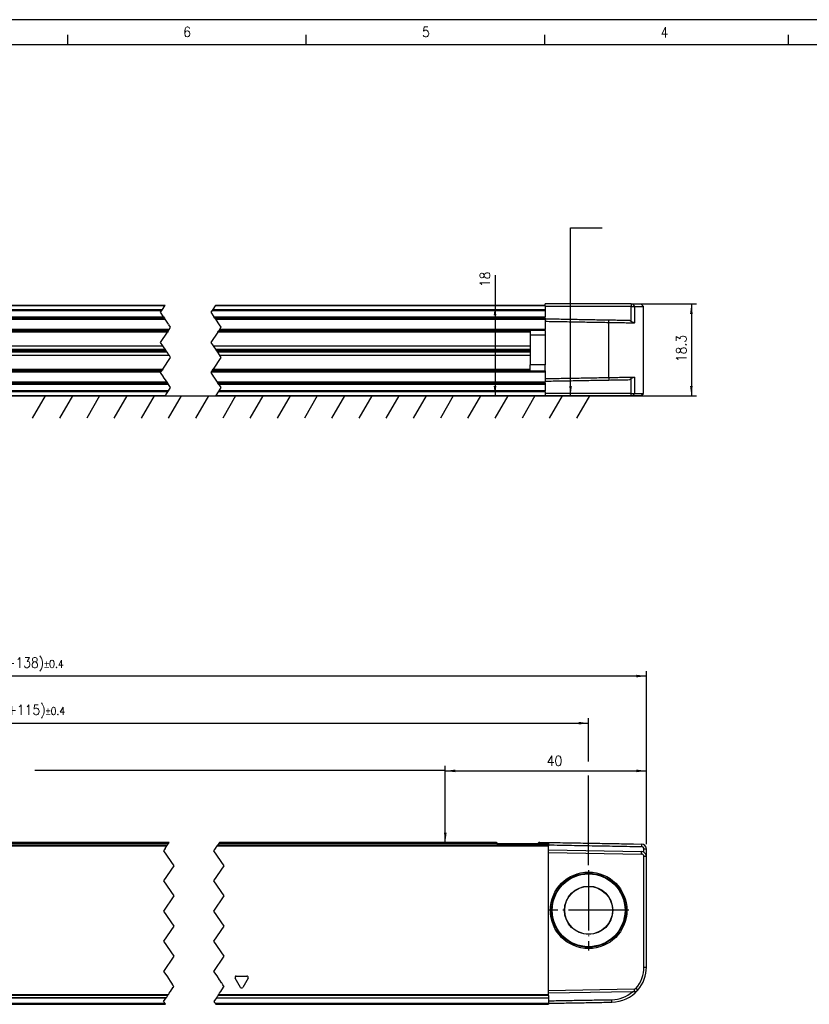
# Model space of a CAD drawing. Header units: millimetres. Extents: x -500 to 996, y -644 to 328.
# Tile 16 of 22: x -206 to -49, y 132 to 328. Entities that reach past the tile are written whole.
import ezdxf

# ---------------------------------------------------------------- set-up
doc = ezdxf.new("R2010")
doc.units = ezdxf.units.MM
doc.linetypes.add('DOT_CENTER', pattern=[14, 12, -1, 0, -1])
doc.layers.add('1', color=7, linetype='Continuous')
doc.styles.add('CONVERTER_11', font='txt.shx', dxfattribs={"width": 0.9})
doc.dimstyles.new('ME10_DIM_13', dxfattribs={"dimtxt": 2, "dimasz": 2, "dimexe": 1, "dimexo": 1, "dimgap": 1, "dimtad": 1, "dimdsep": 46, "dimtxsty": 'CONVERTER_11', "dimsah": 1, "dimcen": 0.09, "dimclrd": 2, "dimclre": 2, "dimclrt": 2, "dimadec": 0, "dimazin": 0, "dimtfac": 1, "dimtdec": 4, "dimtix": 1, "dimtmove": 0, "dimatfit": 3, "dimfxl": 1, "dimtolj": 1, "dimtzin": 0, "dimarcsym": 0})
doc.dimstyles.new('ME10_DIM_19', dxfattribs={"dimtxt": 2, "dimasz": 2, "dimexe": 1, "dimexo": 1, "dimgap": 1, "dimtad": 1, "dimdsep": 46, "dimtxsty": 'CONVERTER_11', "dimsah": 1, "dimcen": 0.09, "dimclrd": 2, "dimclre": 2, "dimclrt": 2, "dimadec": 0, "dimazin": 0, "dimtol": 1, "dimtp": 0.4, "dimtm": 0.4, "dimtfac": 0.75, "dimtdec": 1, "dimtix": 1, "dimtmove": 0, "dimatfit": 3, "dimfxl": 1, "dimtolj": 1, "dimtzin": 0, "dimarcsym": 0})
doc.dimstyles.new('ME10_DIM_20', dxfattribs={"dimtxt": 2, "dimasz": 2, "dimexe": 1, "dimexo": 1, "dimgap": 1, "dimtad": 1, "dimdsep": 46, "dimtxsty": 'CONVERTER_11', "dimsah": 1, "dimcen": 0.09, "dimclrd": 2, "dimclre": 2, "dimclrt": 2, "dimadec": 0, "dimazin": 0, "dimtol": 1, "dimtp": 0.4, "dimtm": 0.4, "dimtfac": 0.75, "dimtdec": 1, "dimtix": 1, "dimtmove": 0, "dimatfit": 3, "dimfxl": 1, "dimtolj": 1, "dimtzin": 0, "dimarcsym": 0})
doc.dimstyles.new('ME10_DIM_35', dxfattribs={"dimtxt": 2, "dimasz": 2, "dimexe": 1, "dimexo": 1, "dimgap": 1, "dimtad": 1, "dimdsep": 46, "dimtxsty": 'CONVERTER_11', "dimsah": 1, "dimcen": 0.09, "dimclrd": 2, "dimclre": 2, "dimclrt": 2, "dimadec": 0, "dimazin": 0, "dimtfac": 1, "dimtdec": 4, "dimtix": 1, "dimtmove": 0, "dimatfit": 3, "dimfxl": 1, "dimtolj": 1, "dimtzin": 0, "dimarcsym": 0})
doc.dimstyles.new('ME10_DIM_36', dxfattribs={"dimtxt": 2, "dimasz": 2, "dimexe": 1, "dimexo": 1, "dimgap": 1, "dimtad": 1, "dimdsep": 46, "dimtxsty": 'CONVERTER_11', "dimsah": 1, "dimcen": 0.09, "dimclrd": 2, "dimclre": 2, "dimclrt": 2, "dimadec": 0, "dimazin": 0, "dimtfac": 1, "dimtdec": 4, "dimtix": 1, "dimtmove": 0, "dimatfit": 3, "dimfxl": 1, "dimtolj": 1, "dimtzin": 0, "dimarcsym": 0})
doc.dimstyles.get("Standard").update_dxf_attribs({"dimtxt": 0.18, "dimasz": 0.18, "dimexe": 0.18, "dimexo": 0.0625, "dimgap": 0.09, "dimtad": 0, "dimtih": 1, "dimtoh": 1, "dimdec": 4, "dimzin": 0, "dimdsep": 46, "dimtxsty": 'Standard', "dimcen": 0.09, "dimadec": 0, "dimazin": 0, "dimtfac": 1, "dimtdec": 4, "dimtofl": 0, "dimtmove": 0, "dimatfit": 3, "dimfxl": 1, "dimtolj": 1, "dimtzin": 0, "dimarcsym": 0})

# ---------------------------------------------------------------- blocks, each defined once
blk = doc.blocks.new('REGLA_S_CM-1240__29', base_point=(-329, 131.95))
at = {"color": 3, "linetype": 'Continuous'}
for p, q in [((-309.5, 163.46), (-176.48, 163.46)), ((-176.15, 163.95), (-299.33, 163.95)), ((-166.48, 163.46), (-100.62, 163.46)), ((-110.78, 163.95), (-166.15, 163.95)), ((-109.72, 163.66), (-109.72, 163.95)), ((-103.72, 163.66), (-103.72, 163.95)), ((-102.65, 163.95), (-100.62, 163.95)), ((-82.1, 163.83), (-82.1, 163.33)), ((-81.12, 162.83), (-81.62, 162.83)), ((-82.11, 161.83), (-82.1, 162.33)), ((-81.12, 161.33), (-81.62, 161.33)), ((-81.62, 139.37), (-81.12, 139.37)), ((-161.83, 135.32), (-162.9, 137.17)), ((-162.68, 137.55), (-160.55, 137.55)), ((-160.33, 137.17), (-161.4, 135.32)), ((-176.21, 133.85), (-309.5, 133.85)), ((-176.33, 133.68), (-309.5, 133.68)), ((-176.62, 133.25), (-309.5, 133.25)), ((-166.61, 133.26), (-100.62, 133.26)), ((-100.62, 133.68), (-166.33, 133.68)), ((-100.62, 133.85), (-166.22, 133.85)), ((-83.57, 134.95), (-83.56, 134.45)), ((-82.82, 134.79), (-83.2, 135.12)), ((-309.5, 132.15), (-176.88, 132.15)), ((-166.88, 132.15), (-100.62, 132.15)), ((-87.99, 132.37), (-88, 132.87))]:
    blk.add_line(p, q, dxfattribs=at)
at = {"color": 2, "linetype": 'Continuous'}
for p, q in [((-299.33, 163.66), (-176.35, 163.66)), ((-176.96, 162.74), (-177.12, 162.5)), ((-176.95, 162.75), (-176.96, 162.74)), ((-176.83, 162.94), (-176.95, 162.75)), ((-176.83, 162.94), (-176.48, 163.46)), ((-176.48, 163.46), (-176.35, 163.64)), ((-176.35, 163.66), (-176.15, 163.95)), ((-176.35, 163.64), (-176.35, 163.66)), ((-176.15, 163.95), (-176.02, 164.15)), ((-167.12, 162.5), (-166.96, 162.74)), ((-166.96, 162.74), (-166.95, 162.75)), ((-166.95, 162.75), (-166.83, 162.94)), ((-166.83, 162.94), (-166.48, 163.46)), ((-166.35, 163.64), (-166.48, 163.46)), ((-166.15, 163.95), (-166.35, 163.66)), ((-166.35, 163.66), (-100.62, 163.66)), ((-166.35, 163.66), (-166.35, 163.64)), ((-166.02, 164.15), (-166.15, 163.95)), ((-177.12, 162.5), (-175.12, 159.5)), ((-165.12, 159.5), (-167.12, 162.5)), ((-175.12, 159.5), (-177.12, 156.5)), ((-167.12, 156.5), (-165.12, 159.5)), ((-177.12, 156.5), (-175.12, 153.5)), ((-165.12, 153.5), (-167.12, 156.5)), ((-175.12, 153.5), (-177.12, 150.5)), ((-167.12, 150.5), (-165.12, 153.5)), ((-177.12, 150.5), (-175.12, 147.5)), ((-165.12, 147.5), (-167.12, 150.5)), ((-175.12, 147.5), (-177.12, 144.5)), ((-167.12, 144.5), (-165.12, 147.5)), ((-177.12, 144.5), (-175.12, 141.5)), ((-165.12, 141.5), (-167.12, 144.5)), ((-175.12, 141.5), (-177.12, 138.5)), ((-167.12, 138.5), (-165.12, 141.5)), ((-177.12, 138.5), (-176.51, 137.59)), ((-176.51, 137.59), (-176.04, 136.88)), ((-166.51, 137.59), (-167.12, 138.5)), ((-166, 136.82), (-166.51, 137.59)), ((-176.04, 136.88), (-176, 136.82)), ((-176, 136.82), (-175.97, 136.79)), ((-175.97, 136.79), (-175.96, 136.76)), ((-175.96, 136.76), (-175.57, 136.18)), ((-175.77, 134.52), (-175.23, 135.34)), ((-175.57, 136.18), (-175.54, 136.13)), ((-175.54, 136.13), (-175.33, 135.82)), ((-175.24, 135.69), (-175.33, 135.82)), ((-175.22, 135.66), (-175.24, 135.69)), ((-175.23, 135.34), (-175.19, 135.39)), ((-175.21, 135.65), (-175.22, 135.66)), ((-175.12, 135.51), (-175.21, 135.65)), ((-175.19, 135.39), (-175.12, 135.5)), ((-175.12, 135.5), (-175.12, 135.51)), ((-165.96, 136.76), (-166, 136.82)), ((-165.59, 136.21), (-165.96, 136.76)), ((-165.77, 134.52), (-165.23, 135.34)), ((-165.58, 136.19), (-165.59, 136.21)), ((-165.33, 135.82), (-165.58, 136.19)), ((-165.21, 135.65), (-165.33, 135.82)), ((-165.23, 135.34), (-165.19, 135.39)), ((-165.12, 135.51), (-165.21, 135.65)), ((-165.19, 135.39), (-165.14, 135.47)), ((-165.14, 135.47), (-165.12, 135.5)), ((-165.12, 135.5), (-165.12, 135.51)), ((-309.5, 133.23), (-176.63, 133.23)), ((-177.12, 132.5), (-176.63, 133.23)), ((-176.63, 133.23), (-176.62, 133.25)), ((-176.62, 133.25), (-176.52, 133.39)), ((-176.52, 133.39), (-176.43, 133.53)), ((-176.43, 133.53), (-176.35, 133.65)), ((-176.35, 133.65), (-176.33, 133.68)), ((-176.33, 133.68), (-176.23, 133.84)), ((-176.21, 133.85), (-176.23, 133.84)), ((-176.21, 133.85), (-176.19, 133.89)), ((-176.19, 133.89), (-176.12, 133.99)), ((-176.12, 133.99), (-176.08, 134.05)), ((-176.08, 134.05), (-176.01, 134.16)), ((-176.01, 134.16), (-175.83, 134.43)), ((-175.83, 134.43), (-175.77, 134.52)), ((-166.63, 133.23), (-167.12, 132.5)), ((-166.61, 133.26), (-166.63, 133.23)), ((-166.63, 133.23), (-100.62, 133.23)), ((-166.52, 133.39), (-166.61, 133.26)), ((-166.43, 133.53), (-166.52, 133.39)), ((-166.35, 133.65), (-166.43, 133.53)), ((-166.33, 133.68), (-166.35, 133.65)), ((-166.23, 133.84), (-166.33, 133.68)), ((-166.22, 133.85), (-166.23, 133.84)), ((-166.22, 133.85), (-166.19, 133.89)), ((-166.19, 133.89), (-166.12, 133.99)), ((-166.12, 133.99), (-166.08, 134.05)), ((-166.08, 134.05), (-166.01, 134.16)), ((-166.01, 134.16), (-165.83, 134.43)), ((-165.77, 134.52), (-165.83, 134.43)), ((-176.98, 132.29), (-177.12, 132.5)), ((-176.88, 132.15), (-176.98, 132.29)), ((-176.75, 131.95), (-176.88, 132.15)), ((-167.12, 132.5), (-166.98, 132.29)), ((-166.98, 132.29), (-166.88, 132.15)), ((-166.88, 132.15), (-166.75, 131.95))]:
    blk.add_line(p, q, dxfattribs=at)
at = {"color": 7, "linetype": 'Continuous'}
for p, q in [((-176.02, 164.15), (-299.03, 164.15)), ((-111.08, 164.15), (-166.02, 164.15)), ((-110.78, 163.95), (-109.72, 163.95)), ((-110.78, 163.95), (-110.78, 163.66)), ((-109.72, 163.95), (-103.72, 163.95)), ((-103.72, 163.95), (-102.65, 163.95)), ((-102.65, 163.95), (-102.65, 163.66)), ((-102.35, 164.15), (-101.62, 164.15)), ((-101.62, 164.15), (-100.62, 164.15)), ((-100.62, 164.15), (-100.62, 163.95)), ((-100.62, 163.95), (-100.62, 163.66)), ((-100.62, 163.66), (-100.62, 163.64)), ((-100.62, 163.64), (-100.62, 163.46)), ((-100.62, 162.65), (-100.62, 163.46)), ((-100.62, 162.15), (-100.62, 162.65)), ((-100.62, 162.65), (-82.1, 162.33)), ((-83.7, 163.85), (-82.1, 163.83)), ((-81.12, 161.33), (-81.12, 162.83)), ((-100.62, 134.65), (-100.62, 162.15)), ((-100.62, 162.15), (-82.11, 161.83)), ((-81.62, 139.37), (-81.62, 161.33)), ((-81.12, 139.37), (-81.12, 161.33)), ((-83.57, 134.95), (-100.62, 134.65)), ((-100.62, 134.15), (-100.62, 134.65)), ((-83.88, 134.44), (-100.62, 134.15)), ((-100.62, 133.85), (-100.62, 134.15)), ((-100.62, 133.68), (-100.62, 133.85)), ((-100.62, 133.68), (-100.62, 133.26)), ((-100.62, 133.26), (-100.62, 133.23)), ((-100.62, 133.23), (-100.62, 132.65)), ((-83.56, 134.45), (-83.88, 134.44)), ((-309.5, 131.95), (-176.75, 131.95)), ((-166.75, 131.95), (-100.62, 131.95)), ((-100.62, 132.65), (-100.62, 132.15)), ((-100.62, 132.15), (-100.62, 131.95))]:
    blk.add_line(p, q, dxfattribs=at)
for radius in [7.61, 7.35, 7.25, 4.8, 4.75]:
    blk.add_circle((-92.62, 150.65), radius, dxfattribs=at)
for centre, radius, start, end in [((-82.12, 162.83), 1, 359.9948, 89.0052), ((-82.12, 162.83), 0.5, 359.9944, 88.5026), ((-82.12, 161.33), 0.5, 360, 89), ((-82.12, 161.33), 1, 59.995, 89), ((-82.12, 161.33), 1, 0, 59.995), ((-88.12, 139.37), 6.5, 319.1858, 360), ((-88.12, 139.37), 7, 319.1858, 360), ((-88.12, 139.37), 6.5, 271.0675, 310.7109), ((-88.12, 139.37), 7, 271, 319.1858), ((-83.58, 135.45), 0.5, 271, 319.1858), ((-83.58, 135.45), 1, 271, 319.1858)]:
    blk.add_arc(centre, radius, start, end, dxfattribs=at)
at = {"color": 3, "linetype": 'Continuous'}
for centre, start, end in [((-162.68, 137.3), 90, 210), ((-160.55, 137.3), 330, 90), ((-161.62, 135.45), 210, 330)]:
    blk.add_arc(centre, 0.25, start, end, dxfattribs=at)
at = {"color": 7, "linetype": 'Continuous'}
for points, knots in [([(-110.78, 163.95), (-110.79, 163.98), (-110.81, 164.05), (-110.9, 164.1), (-110.99, 164.14), (-111.05, 164.15), (-111.08, 164.15)], [0, 0, 0, 0, 0.0950945, 0.2040772, 0.2937684, 0.3846964, 0.3846964, 0.3846964, 0.3846964]), ([(-102.35, 164.15), (-102.38, 164.15), (-102.44, 164.14), (-102.53, 164.1), (-102.62, 164.05), (-102.64, 163.98), (-102.65, 163.95)], [0, 0, 0, 0, 0.0909075, 0.1805795, 0.289584, 0.3846956, 0.3846956, 0.3846956, 0.3846956]), ([(-100.62, 164.15), (-99.08, 164.12), (-95.99, 164.07), (-91.63, 163.99), (-87.53, 163.92), (-84.98, 163.88), (-83.7, 163.85)], [0, 0, 0, 0, 4.625706, 9.251412, 13.085721, 16.920029, 16.920029, 16.920029, 16.920029]), ([(-100.62, 163.66), (-99.08, 163.63), (-95.99, 163.57), (-91.36, 163.49), (-86.73, 163.41), (-83.65, 163.35), (-82.1, 163.33)], [0, 0, 0, 0, 4.625806, 9.251526, 13.885425, 18.51613, 18.51613, 18.51613, 18.51613]), ([(-81.62, 162.19), (-81.62, 162.3), (-81.62, 162.51), (-81.62, 162.72), (-81.62, 162.83)], [0, 0, 0, 0, 0.3170095, 0.6340198, 0.6340198, 0.6340198, 0.6340198]), ([(-100.62, 132.65), (-99.57, 132.67), (-97.47, 132.71), (-94.31, 132.76), (-91.15, 132.82), (-89.05, 132.85), (-88, 132.87)], [0, 0, 0, 0, 3.15166, 6.30332, 9.463578, 12.623078, 12.623078, 12.623078, 12.623078]), ([(-100.62, 132.15), (-99.57, 132.17), (-97.47, 132.21), (-94.31, 132.26), (-91.15, 132.32), (-89.05, 132.35), (-87.99, 132.37)], [0, 0, 0, 0, 3.15166, 6.30332, 9.463705, 12.62409, 12.62409, 12.62409, 12.62409])]:
    blk.add_open_spline(points, degree=3, knots=knots, dxfattribs=at)
at = {"layer": '1', "color": 2, "linetype": 'DOT_CENTER'}
for p, q in [((-92.62, 158.62), (-92.62, 142.67)), ((-84.64, 150.65), (-100.59, 150.65))]:
    blk.add_line(p, q, dxfattribs=at)
blk = doc.blocks.new('REGLA_S-620__30', base_point=(-329, 109.85))
blk.add_blockref('REGLA_S_CM-1240__29', (-329, 131.95))
blk = doc.blocks.new('*D53')
at = {"layer": '1', "color": 2, "linetype": 'Continuous'}
for p, q in [((-121.12, 165.15), (-121.12, 179.38)), ((-121.12, 178.38), (-81.12, 178.38)), ((-81.12, 163.83), (-81.12, 179.38))]:
    blk.add_line(p, q, dxfattribs=at)
at = {"layer": '1', "color": 2}
for points in [[(-119.12, 178.64), (-119.12, 178.11), (-121.12, 178.38)], [(-83.12, 178.11), (-83.12, 178.64), (-81.12, 178.38)]]:
    blk.add_solid(points, dxfattribs=at)
at = {"layer": '1', "color": 2, "insert": (-100.95, 179.38), "char_height": 2, "attachment_point": 7, "rotation": 0.0001, "line_spacing_factor": 0.60024, "style": 'CONVERTER_11'}
blk.add_mtext('40', dxfattribs=at)
blk = doc.blocks.new('*D59')
at = {"layer": '1', "color": 2, "linetype": 'Continuous'}
for p, q in [((-329, 163.83), (-329, 198.23)), ((-81.12, 163.83), (-81.12, 198.23)), ((-81.12, 197.23), (-329, 197.23))]:
    blk.add_line(p, q, dxfattribs=at)
at = {"layer": '1', "color": 2}
for points in [[(-327, 197.5), (-327, 196.97), (-329, 197.23)], [(-83.12, 196.97), (-83.12, 197.5), (-81.12, 197.23)]]:
    blk.add_solid(points, dxfattribs=at)
at = {"layer": '1', "color": 2, "insert": (-213.15, 198.23), "char_height": 2, "attachment_point": 7, "rotation": 0.0001, "line_spacing_factor": 0.60024, "style": 'CONVERTER_11'}
blk.add_mtext('\\C5;\\C2;\\C2;(CM+138)\\C2;\\H1.5;{\\Fgdt;`}0.4\\C5;', dxfattribs=at)
blk = doc.blocks.new('*D60')
at = {"layer": '1', "color": 2, "linetype": 'Continuous'}
for p, q in [((-317.5, 138.78), (-317.5, 188.86)), ((-92.62, 180.23), (-92.62, 188.86)), ((-317.5, 187.86), (-92.62, 187.86)), ((-92.62, 159.62), (-92.62, 177.44))]:
    blk.add_line(p, q, dxfattribs=at)
at = {"layer": '1', "color": 2}
for points in [[(-315.5, 188.13), (-315.5, 187.6), (-317.5, 187.86)], [(-94.62, 187.6), (-94.62, 188.13), (-92.62, 187.86)]]:
    blk.add_solid(points, dxfattribs=at)
at = {"layer": '1', "color": 2, "insert": (-212.85, 188.86), "char_height": 2, "attachment_point": 7, "rotation": 0.0001, "line_spacing_factor": 0.60024, "style": 'CONVERTER_11'}
blk.add_mtext('\\C2;(CM+115)\\C2;\\H1.5;{\\Fgdt;`}0.4', dxfattribs=at)
blk = doc.blocks.new('REGLA_S_CM-1240__36', base_point=(-329, 252.95))
at = {"color": 7, "linetype": 'Continuous'}
for p, q in [((-328.5, 271.25), (-329, 270.75)), ((-327.3, 270.75), (-329, 270.75)), ((-329, 270.75), (-329, 253.45)), ((-326.92, 271.25), (-328.5, 271.25)), ((-326.56, 270.75), (-327.3, 270.75)), ((-326.55, 271.25), (-326.92, 271.25)), ((-312.5, 270.75), (-326.56, 270.75)), ((-309.5, 271.25), (-326.55, 271.25)), ((-309.5, 271.25), (-309.5, 270.95)), ((-291.37, 270.95), (-309.5, 270.95)), ((-251.62, 270.95), (-291.37, 270.95)), ((-251.62, 270.95), (-219.5, 270.95)), ((-176.83, 270.95), (-219.5, 270.95)), ((-101.23, 270.95), (-166.83, 270.95)), ((-101.23, 270.95), (-101.23, 271.25)), ((-84.18, 271.25), (-101.23, 271.25)), ((-101.23, 270.85), (-101.23, 270.95)), ((-101.23, 270.85), (-101.23, 270.75)), ((-84.17, 270.75), (-101.23, 270.75)), ((-101.23, 270.75), (-101.23, 270.13)), ((-84.18, 271.25), (-83.81, 271.25)), ((-84.17, 270.75), (-83.43, 270.75)), ((-83.81, 271.25), (-82.23, 271.25)), ((-83.43, 270.75), (-81.73, 270.75)), ((-82.23, 271.25), (-81.73, 270.75)), ((-81.73, 253.45), (-81.73, 270.75)), ((-219.5, 268.41), (-176.93, 268.41)), ((-166.93, 268.41), (-101.23, 268.41)), ((-101.23, 270.13), (-101.23, 269.95)), ((-101.23, 269.95), (-101.23, 268.69)), ((-101.23, 268.41), (-101.23, 268.69)), ((-101.23, 268.41), (-101.23, 268.3)), ((-101.23, 268.3), (-101.23, 268.21)), ((-101.23, 268.21), (-101.23, 267.8)), ((-101.23, 267.8), (-101.23, 266.18)), ((-176.14, 265.98), (-219.5, 265.98)), ((-101.23, 265.98), (-166.14, 265.98)), ((-104.23, 265.98), (-104.23, 265.03)), ((-101.23, 265.05), (-104.23, 265.03)), ((-104.23, 265.03), (-104.23, 259.17)), ((-101.23, 265.98), (-101.23, 266.18)), ((-101.23, 265.98), (-101.23, 265.05)), ((-219.5, 262.9), (-177.26, 262.9)), ((-167.26, 262.9), (-104.23, 262.9)), ((-219.5, 262.24), (-176.82, 262.24)), ((-176.63, 261.95), (-219.5, 261.95)), ((-176.43, 261.66), (-219.5, 261.66)), ((-175.99, 261), (-219.5, 261)), ((-166.82, 262.24), (-104.23, 262.24)), ((-104.23, 261.95), (-166.63, 261.95)), ((-104.23, 261.66), (-166.43, 261.66)), ((-104.23, 261), (-165.99, 261)), ((-104.23, 257.92), (-104.23, 259.17)), ((-101.23, 259.15), (-104.23, 259.17)), ((-101.23, 257.92), (-101.23, 259.15)), ((-101.23, 257.92), (-101.23, 257.72)), ((-101.23, 257.72), (-101.23, 256.4)), ((-176.32, 255.49), (-219.5, 255.49)), ((-101.23, 255.49), (-166.32, 255.49)), ((-101.23, 256.4), (-101.23, 255.9)), ((-101.23, 255.9), (-101.23, 255.69)), ((-101.23, 255.49), (-101.23, 255.69)), ((-101.23, 255.49), (-101.23, 255.21)), ((-101.23, 255.21), (-101.23, 253.95)), ((-327.3, 253.45), (-329, 253.45)), ((-328.5, 252.95), (-329, 253.45)), ((-326.92, 252.95), (-328.5, 252.95)), ((-326.56, 253.45), (-327.3, 253.45)), ((-326.55, 252.95), (-326.92, 252.95)), ((-326.56, 253.45), (-312.5, 253.45)), ((-326.55, 252.95), (-312.5, 252.95)), ((-312.5, 252.95), (-309.5, 252.95)), ((-309.5, 252.95), (-291.37, 252.95)), ((-251.62, 252.95), (-291.37, 252.95)), ((-251.62, 252.95), (-219.5, 252.95)), ((-176.83, 252.95), (-219.5, 252.95)), ((-166.83, 252.95), (-101.23, 252.95)), ((-101.23, 253.77), (-101.23, 253.95)), ((-101.23, 253.77), (-101.23, 253.45)), ((-84.17, 253.45), (-101.23, 253.45)), ((-101.23, 253.45), (-101.23, 253.05)), ((-101.23, 253.05), (-101.23, 252.95)), ((-84.18, 252.95), (-101.23, 252.95)), ((-83.81, 252.95), (-84.18, 252.95)), ((-84.17, 253.45), (-83.43, 253.45)), ((-82.23, 252.95), (-83.81, 252.95)), ((-83.43, 253.45), (-81.73, 253.45)), ((-82.23, 252.95), (-81.73, 253.45))]:
    blk.add_line(p, q, dxfattribs=at)
at = {"color": 3, "linetype": 'Continuous'}
for p, q in [((-326.92, 271.25), (-327.3, 270.75)), ((-327.3, 270.75), (-327.3, 267.49)), ((-326.55, 271.25), (-326.56, 270.75)), ((-326.56, 270.75), (-326.56, 267.79)), ((-251.68, 270.85), (-291.31, 270.85)), ((-176.89, 270.85), (-219.5, 270.85)), ((-101.23, 270.85), (-166.89, 270.85)), ((-84.18, 271.25), (-84.17, 270.75)), ((-84.17, 267.79), (-84.17, 270.75)), ((-83.43, 270.75), (-83.81, 271.25)), ((-83.43, 267.49), (-83.43, 270.75)), ((-219.5, 270.13), (-177.37, 270.13)), ((-219.5, 269.95), (-177.5, 269.95)), ((-219.5, 268.69), (-177.12, 268.69)), ((-167.5, 269.95), (-101.23, 269.95)), ((-167.37, 270.13), (-101.23, 270.13)), ((-167.12, 268.69), (-101.23, 268.69)), ((-322.12, 267.58), (-322.12, 268.08)), ((-322.12, 267.58), (-322.12, 256.62)), ((-219.5, 268.21), (-176.8, 268.21)), ((-166.8, 268.21), (-101.23, 268.21)), ((-88.6, 267.58), (-88.61, 268.08)), ((-88.6, 256.62), (-88.6, 267.58)), ((-176, 266.18), (-219.5, 266.18)), ((-219.5, 265.84), (-176.24, 265.84)), ((-176.37, 265.64), (-219.5, 265.64)), ((-104.23, 265.64), (-166.37, 265.64)), ((-166.24, 265.84), (-104.23, 265.84)), ((-101.23, 266.18), (-166, 266.18)), ((-101.23, 265.05), (-101.23, 259.15)), ((-327.3, 256.71), (-327.3, 253.45)), ((-322.12, 256.62), (-322.12, 256.12)), ((-219.5, 258.26), (-177.29, 258.26)), ((-177.42, 258.06), (-219.5, 258.06)), ((-219.5, 257.72), (-177.65, 257.72)), ((-167.65, 257.72), (-101.23, 257.72)), ((-104.23, 258.06), (-167.42, 258.06)), ((-167.29, 258.26), (-104.23, 258.26)), ((-88.6, 256.62), (-88.61, 256.12)), ((-83.43, 253.45), (-83.43, 256.71)), ((-326.56, 256.41), (-326.56, 253.45)), ((-176.45, 255.69), (-219.5, 255.69)), ((-176.13, 255.21), (-219.5, 255.21)), ((-101.23, 255.69), (-166.45, 255.69)), ((-101.23, 255.21), (-166.13, 255.21)), ((-84.17, 253.45), (-84.17, 256.41)), ((-327.3, 253.45), (-326.92, 252.95)), ((-326.55, 252.95), (-326.56, 253.45)), ((-291.31, 253.05), (-251.68, 253.05)), ((-176.16, 253.95), (-219.5, 253.95)), ((-176.28, 253.77), (-219.5, 253.77)), ((-219.5, 253.05), (-176.76, 253.05)), ((-166.76, 253.05), (-101.23, 253.05)), ((-101.23, 253.77), (-166.28, 253.77)), ((-101.23, 253.95), (-166.16, 253.95)), ((-84.18, 252.95), (-84.17, 253.45)), ((-83.81, 252.95), (-83.43, 253.45))]:
    blk.add_line(p, q, dxfattribs=at)
at = {"color": 2, "linetype": 'Continuous'}
for p, q in [((-177.37, 270.13), (-176.89, 270.85)), ((-176.89, 270.85), (-176.83, 270.95)), ((-166.89, 270.85), (-167.37, 270.13)), ((-166.83, 270.95), (-166.89, 270.85)), ((-177.73, 269.6), (-177.5, 269.95)), ((-177.12, 268.69), (-177.73, 269.6)), ((-177.5, 269.95), (-177.37, 270.13)), ((-177.12, 268.69), (-176.93, 268.41)), ((-176.8, 268.21), (-176.93, 268.41)), ((-167.5, 269.95), (-167.73, 269.6)), ((-167.73, 269.6), (-167.12, 268.69)), ((-167.37, 270.13), (-167.5, 269.95)), ((-166.93, 268.41), (-167.12, 268.69)), ((-166.93, 268.41), (-166.8, 268.21)), ((-176.13, 267.2), (-176.8, 268.21)), ((-176.13, 267.2), (-176.07, 267.12)), ((-175.73, 266.6), (-176.07, 267.12)), ((-176, 266.18), (-175.73, 266.6)), ((-166.8, 268.21), (-166.07, 267.12)), ((-166.07, 267.12), (-165.73, 266.6)), ((-165.73, 266.6), (-166, 266.18)), ((-177.73, 263.6), (-176.37, 265.64)), ((-176.24, 265.84), (-176.37, 265.64)), ((-176.24, 265.84), (-176.14, 265.98)), ((-176.14, 265.98), (-176.09, 266.05)), ((-166.37, 265.64), (-167.73, 263.6)), ((-166.37, 265.64), (-166.24, 265.84)), ((-166.14, 265.98), (-166.24, 265.84)), ((-166.09, 266.06), (-166.14, 265.98)), ((-177.26, 262.9), (-177.73, 263.6)), ((-177.16, 262.75), (-177.26, 262.9)), ((-176.82, 262.24), (-177.16, 262.75)), ((-167.73, 263.6), (-167.26, 262.9)), ((-167.26, 262.9), (-167.16, 262.75)), ((-167.16, 262.75), (-166.82, 262.24)), ((-177.29, 258.26), (-175.73, 260.6)), ((-176.63, 261.95), (-176.82, 262.24)), ((-176.43, 261.66), (-176.63, 261.95)), ((-176.09, 261.15), (-176.43, 261.66)), ((-175.99, 261), (-176.09, 261.15)), ((-175.73, 260.6), (-175.99, 261)), ((-165.73, 260.6), (-167.29, 258.26)), ((-166.82, 262.24), (-166.63, 261.95)), ((-166.63, 261.95), (-166.43, 261.66)), ((-166.43, 261.66), (-166.09, 261.15)), ((-166.09, 261.15), (-165.99, 261)), ((-165.99, 261), (-165.73, 260.6)), ((-219.5, 257.92), (-177.51, 257.92)), ((-177.73, 257.6), (-177.65, 257.72)), ((-177.18, 256.78), (-177.73, 257.6)), ((-177.65, 257.72), (-177.56, 257.85)), ((-177.56, 257.85), (-177.51, 257.92)), ((-177.51, 257.92), (-177.42, 258.06)), ((-177.29, 258.26), (-177.42, 258.06)), ((-177.13, 256.7), (-177.18, 256.78)), ((-176.45, 255.69), (-177.13, 256.7)), ((-167.65, 257.72), (-167.73, 257.6)), ((-167.73, 257.6), (-167.18, 256.78)), ((-167.56, 257.85), (-167.65, 257.72)), ((-167.51, 257.92), (-167.56, 257.85)), ((-167.42, 258.06), (-167.51, 257.92)), ((-167.51, 257.92), (-101.23, 257.92)), ((-167.42, 258.06), (-167.29, 258.26)), ((-167.18, 256.78), (-167.13, 256.7)), ((-167.13, 256.7), (-166.45, 255.69)), ((-176.32, 255.49), (-176.45, 255.69)), ((-176.32, 255.49), (-176.13, 255.21)), ((-176.16, 253.95), (-175.73, 254.6)), ((-175.73, 254.6), (-176.13, 255.21)), ((-166.45, 255.69), (-166.32, 255.49)), ((-166.13, 255.21), (-166.32, 255.49)), ((-165.73, 254.6), (-166.16, 253.95)), ((-166.13, 255.21), (-165.73, 254.6)), ((-176.76, 253.05), (-176.83, 252.95)), ((-176.69, 253.15), (-176.76, 253.05)), ((-176.69, 253.15), (-176.28, 253.77)), ((-176.28, 253.77), (-176.16, 253.95)), ((-166.76, 253.05), (-166.83, 252.95)), ((-166.28, 253.77), (-166.76, 253.05)), ((-166.16, 253.95), (-166.28, 253.77))]:
    blk.add_line(p, q, dxfattribs=at)
at = {"color": 2, "linetype": 'DOT_CENTER'}
for p, q in [((-176.09, 266.05), (-176, 266.18)), ((-166, 266.18), (-166.09, 266.06))]:
    blk.add_line(p, q, dxfattribs=at)
at = {"color": 7, "linetype": 'Continuous'}
for points, knots in [([(-101.23, 268.3), (-100.18, 268.28), (-98.08, 268.25), (-94.92, 268.19), (-91.76, 268.13), (-89.66, 268.1), (-88.61, 268.08)], [0, 0, 0, 0, 3.15166, 6.30332, 9.463578, 12.623077, 12.623077, 12.623077, 12.623077]), ([(-327.19, 267.5), (-327.2, 267.5), (-327.22, 267.5), (-327.25, 267.49), (-327.27, 267.49), (-327.29, 267.49), (-327.3, 267.49)], [0, 0, 0, 0, 0.0284586, 0.0568573, 0.0810689, 0.1045029, 0.1045029, 0.1045029, 0.1045029]), ([(-326.56, 267.79), (-326.62, 267.75), (-326.74, 267.67), (-326.91, 267.59), (-327.06, 267.53), (-327.14, 267.51), (-327.19, 267.5)], [0, 0, 0, 0, 0.2322232, 0.4424336, 0.558807, 0.704446, 0.704446, 0.704446, 0.704446]), ([(-322.12, 267.58), (-322.6, 267.57), (-323.55, 267.56), (-324.9, 267.53), (-326.1, 267.51), (-326.85, 267.5), (-327.19, 267.5)], [0, 0, 0, 0, 1.45285, 2.839722, 4.039972, 5.072502, 5.072502, 5.072502, 5.072502]), ([(-326.24, 268.01), (-326.26, 267.99), (-326.32, 267.96), (-326.4, 267.9), (-326.48, 267.85), (-326.53, 267.81), (-326.56, 267.79)], [0, 0, 0, 0, 0.0954141, 0.1919294, 0.2873586, 0.3838689, 0.3838689, 0.3838689, 0.3838689]), ([(-322.12, 268.08), (-322.57, 268.07), (-323.45, 268.06), (-324.58, 268.04), (-325.51, 268.02), (-326, 268.01), (-326.24, 268.01)], [0, 0, 0, 0, 1.348748, 2.635871, 3.411692, 4.119118, 4.119118, 4.119118, 4.119118]), ([(-312.5, 268.25), (-313.05, 268.24), (-314.15, 268.22), (-316.3, 268.18), (-318.96, 268.13), (-321.07, 268.1), (-322.12, 268.08)], [0, 0, 0, 0, 1.651431, 3.302863, 6.463121, 9.622621, 9.622621, 9.622621, 9.622621]), ([(-312.5, 267.75), (-313.05, 267.74), (-314.15, 267.72), (-316.3, 267.68), (-318.96, 267.63), (-321.07, 267.6), (-322.12, 267.58)], [0, 0, 0, 0, 1.651431, 3.302863, 6.463247, 9.623627, 9.623627, 9.623627, 9.623627]), ([(-101.23, 267.8), (-100.18, 267.78), (-98.08, 267.75), (-94.92, 267.69), (-91.76, 267.63), (-89.66, 267.6), (-88.6, 267.58)], [0, 0, 0, 0, 3.15166, 6.30332, 9.463704, 12.624084, 12.624084, 12.624084, 12.624084]), ([(-88.61, 268.08), (-88.16, 268.07), (-87.28, 268.06), (-86.14, 268.04), (-85.22, 268.02), (-84.72, 268.01), (-84.49, 268.01)], [0, 0, 0, 0, 1.348748, 2.635871, 3.411692, 4.119118, 4.119118, 4.119118, 4.119118]), ([(-88.6, 267.58), (-88.12, 267.57), (-87.17, 267.56), (-85.82, 267.53), (-84.61, 267.51), (-83.85, 267.5), (-83.5, 267.5)], [0, 0, 0, 0, 1.45285, 2.839722, 4.057135, 5.101113, 5.101113, 5.101113, 5.101113]), ([(-84.49, 268.01), (-84.46, 267.99), (-84.41, 267.96), (-84.33, 267.9), (-84.25, 267.85), (-84.19, 267.81), (-84.17, 267.79)], [0, 0, 0, 0, 0.0954137, 0.1919294, 0.2873586, 0.3838689, 0.3838689, 0.3838689, 0.3838689]), ([(-83.5, 267.5), (-83.54, 267.5), (-83.64, 267.52), (-83.78, 267.58), (-83.97, 267.66), (-84.09, 267.74), (-84.17, 267.79)], [0, 0, 0, 0, 0.1141048, 0.2909038, 0.4614636, 0.733326, 0.733326, 0.733326, 0.733326]), ([(-83.43, 267.49), (-83.44, 267.49), (-83.45, 267.49), (-83.47, 267.49), (-83.49, 267.49), (-83.5, 267.49), (-83.5, 267.5)], [0, 0, 0, 0, 0.02386036, 0.04764573, 0.05761361, 0.07556401, 0.07556401, 0.07556401, 0.07556401]), ([(-327.2, 256.71), (-327.22, 256.71), (-327.25, 256.71), (-327.28, 256.71), (-327.3, 256.71)], [0, 0, 0, 0, 0.04570452, 0.09092027, 0.09092027, 0.09092027, 0.09092027]), ([(-322.12, 256.62), (-322.6, 256.63), (-323.55, 256.64), (-324.9, 256.67), (-326.11, 256.69), (-326.86, 256.7), (-327.2, 256.71)], [0, 0, 0, 0, 1.45285, 2.839722, 4.047794, 5.085535, 5.085535, 5.085535, 5.085535]), ([(-327.2, 256.71), (-327.16, 256.7), (-327.07, 256.67), (-326.93, 256.62), (-326.76, 256.54), (-326.63, 256.46), (-326.56, 256.41)], [0, 0, 0, 0, 0.1301788, 0.2770345, 0.4475943, 0.7194568, 0.7194568, 0.7194568, 0.7194568]), ([(-312.5, 256.45), (-313.05, 256.46), (-314.15, 256.48), (-316.3, 256.52), (-318.96, 256.57), (-321.07, 256.6), (-322.12, 256.62)], [0, 0, 0, 0, 1.651431, 3.302863, 6.463247, 9.623627, 9.623627, 9.623627, 9.623627]), ([(-101.23, 256.4), (-100.18, 256.42), (-98.08, 256.45), (-94.92, 256.51), (-91.76, 256.57), (-89.66, 256.6), (-88.6, 256.62)], [0, 0, 0, 0, 3.15166, 6.30332, 9.463704, 12.624084, 12.624084, 12.624084, 12.624084]), ([(-88.6, 256.62), (-88.12, 256.63), (-87.17, 256.64), (-85.82, 256.67), (-84.61, 256.69), (-83.85, 256.7), (-83.5, 256.71)], [0, 0, 0, 0, 1.45285, 2.839722, 4.057135, 5.101104, 5.101104, 5.101104, 5.101104]), ([(-84.17, 256.41), (-84.1, 256.45), (-83.98, 256.53), (-83.79, 256.62), (-83.64, 256.68), (-83.54, 256.7), (-83.5, 256.71)], [0, 0, 0, 0, 0.2322232, 0.4424336, 0.6194337, 0.7344718, 0.7344718, 0.7344718, 0.7344718]), ([(-83.5, 256.71), (-83.49, 256.71), (-83.47, 256.71), (-83.44, 256.71), (-83.43, 256.71)], [0, 0, 0, 0, 0.03722372, 0.0741211, 0.0741211, 0.0741211, 0.0741211]), ([(-326.24, 256.19), (-326.26, 256.21), (-326.32, 256.24), (-326.4, 256.3), (-326.48, 256.35), (-326.53, 256.39), (-326.56, 256.41)], [0, 0, 0, 0, 0.095415, 0.1919294, 0.2873585, 0.3838689, 0.3838689, 0.3838689, 0.3838689]), ([(-322.12, 256.12), (-322.57, 256.13), (-323.45, 256.14), (-324.58, 256.16), (-325.51, 256.18), (-326, 256.19), (-326.24, 256.19)], [0, 0, 0, 0, 1.348748, 2.635871, 3.411692, 4.119118, 4.119118, 4.119118, 4.119118]), ([(-312.5, 255.95), (-313.05, 255.96), (-314.15, 255.98), (-316.3, 256.02), (-318.96, 256.07), (-321.07, 256.1), (-322.12, 256.12)], [0, 0, 0, 0, 1.651431, 3.302863, 6.463121, 9.622621, 9.622621, 9.622621, 9.622621]), ([(-101.23, 255.9), (-100.18, 255.92), (-98.08, 255.95), (-94.92, 256.01), (-91.76, 256.07), (-89.66, 256.1), (-88.61, 256.12)], [0, 0, 0, 0, 3.15166, 6.30332, 9.463578, 12.623077, 12.623077, 12.623077, 12.623077]), ([(-88.61, 256.12), (-88.16, 256.13), (-87.28, 256.14), (-86.14, 256.16), (-85.22, 256.18), (-84.72, 256.19), (-84.49, 256.19)], [0, 0, 0, 0, 1.348748, 2.635871, 3.411692, 4.119118, 4.119118, 4.119118, 4.119118]), ([(-84.49, 256.19), (-84.46, 256.21), (-84.41, 256.24), (-84.33, 256.3), (-84.25, 256.35), (-84.19, 256.39), (-84.17, 256.41)], [0, 0, 0, 0, 0.095414, 0.1919294, 0.2873584, 0.3838689, 0.3838689, 0.3838689, 0.3838689])]:
    blk.add_open_spline(points, degree=3, knots=knots, dxfattribs=at)
blk = doc.blocks.new('REGLA_S-620__38', base_point=(-329, 252.95))
blk.add_blockref('REGLA_S_CM-1240__36', (-329, 252.95))
blk = doc.blocks.new('*D74')
at = {"layer": '1', "color": 2, "linetype": 'Continuous'}
for p, q in [((-111.23, 276.99), (-111.23, 270.95)), ((-102.23, 270.95), (-112.23, 270.95)), ((-111.23, 270.95), (-111.23, 252.95)), ((-102.23, 252.95), (-112.23, 252.95))]:
    blk.add_line(p, q, dxfattribs=at)
at = {"layer": '1', "color": 2}
for points in [[(-110.96, 268.95), (-111.49, 268.95), (-111.23, 270.95)], [(-111.49, 254.95), (-110.96, 254.95), (-111.23, 252.95)]]:
    blk.add_solid(points, dxfattribs=at)
at = {"layer": '1', "color": 2, "insert": (-112.23, 274.59), "char_height": 2, "attachment_point": 7, "rotation": 90, "line_spacing_factor": 0.60024, "style": 'CONVERTER_11'}
blk.add_mtext('18', dxfattribs=at)
blk = doc.blocks.new('*D75')
at = {"layer": '1', "color": 2, "linetype": 'Continuous'}
for p, q in [((-83.18, 271.25), (-71.18, 271.25)), ((-72.18, 271.25), (-72.18, 252.95)), ((-83.18, 252.95), (-71.18, 252.95))]:
    blk.add_line(p, q, dxfattribs=at)
at = {"layer": '1', "color": 2}
for points in [[(-71.92, 269.25), (-72.45, 269.25), (-72.18, 271.25)], [(-72.45, 254.95), (-71.92, 254.95), (-72.18, 252.95)]]:
    blk.add_solid(points, dxfattribs=at)
at = {"layer": '1', "color": 2, "insert": (-73.18, 259.68), "char_height": 2, "attachment_point": 7, "rotation": 90, "line_spacing_factor": 0.60024, "style": 'CONVERTER_11'}
blk.add_mtext('18.3', dxfattribs=at)
blk = doc.blocks.new('_A2', base_point=(89.41, -87.22))
at = {"layer": '1', "color": 2, "linetype": 'Continuous'}
for p, q in [((94.41, 327.78), (-499.59, 327.78)), ((-196.19, 322.78), (-196.19, 324.78)), ((-148.77, 322.78), (-148.77, 324.78)), ((-101.35, 322.78), (-101.35, 324.78)), ((-52.84, 322.78), (-52.84, 324.78))]:
    blk.add_line(p, q, dxfattribs=at)
at = {"layer": '1', "color": 7, "linetype": 'Continuous'}
blk.add_line((89.41, 322.78), (-479.59, 322.78), dxfattribs=at)
at = {"layer": '1', "color": 2, "char_height": 2, "attachment_point": 4, "line_spacing_factor": 1.20048, "style": 'CONVERTER_11'}
for s, insert in [('6', (-173.23, 325.35)), ('5', (-125.73, 325.35)), ('4', (-78.31, 325.27))]:
    blk.add_mtext(s, dxfattribs=dict(at, insert=insert))
blk = doc.blocks.new('Front1', base_point=(-224.998, 137))
at = {"layer": '1', "color": 6, "linetype": 'Continuous', "const_width": 0.35}
blk.add_lwpolyline([(-121.116, 164.15), (-121.116, 163.95)], dxfattribs=at)
at = {"layer": '1', "color": 2}
blk.add_solid([(-121.379, 166.063), (-120.853, 166.063), (-121.116, 164.063)], dxfattribs=at)
blk.add_blockref('REGLA_S-620__30', (-328.998, 109.85))
at = {"layer": '1'}
dim = blk.add_linear_dim(base=(-81.117, 197.234), p1=(-328.998, 162.827), p2=(-81.117, 162.827), text='(CM+138)', dimstyle='ME10_DIM_19', override={"dimpost": '<>'}, dxfattribs=at)
dim.commit()
dim.dimension.update_dxf_attribs({"geometry": '*D59', "text_midpoint": (-205.057, 199.234), "text_rotation": 0.00014})
dim = blk.add_linear_dim(base=(-317.498, 187.863), p1=(-92.617, 158.625), p2=(-317.498, 137.785), text='(CM+115)', dimstyle='ME10_DIM_20', dxfattribs=at)
dim.commit()
dim.dimension.update_dxf_attribs({"geometry": '*D60', "text_midpoint": (-205.057, 189.863), "text_rotation": 0.00014})
dim = blk.add_linear_dim(base=(-121.116, 178.375), p1=(-81.117, 162.827), p2=(-121.116, 164.15), dimstyle='ME10_DIM_13', dxfattribs=at)
dim.commit()
dim.dimension.update_dxf_attribs({"geometry": '*D53', "text_midpoint": (-99.448, 180.375), "text_rotation": 0.00014})
at = {"layer": '1', "color": 2, "linetype": 'Continuous', "has_arrowhead": 0}
blk.add_leader([(-121.116, 164.063), (-121.116, 178.425), (-202.764, 178.433)], dimstyle='Standard', dxfattribs=at)
blk = doc.blocks.new('Bottom1', base_point=(-224.998, 262.1))
at = {"layer": '1', "color": 2, "linetype": 'Continuous'}
for p, q in [((-323.321, 252.95), (-81.327, 252.95)), ((-200.677, 252.95), (-203.246, 248.5)), ((-195.266, 252.95), (-197.835, 248.5)), ((-189.856, 252.95), (-192.425, 248.5)), ((-184.445, 252.95), (-187.015, 248.5)), ((-179.035, 252.95), (-181.604, 248.5)), ((-173.624, 252.95), (-176.194, 248.5)), ((-168.214, 252.95), (-170.783, 248.5)), ((-162.804, 252.95), (-165.373, 248.5)), ((-157.393, 252.95), (-159.962, 248.5)), ((-151.983, 252.95), (-154.552, 248.5)), ((-146.572, 252.95), (-149.142, 248.5)), ((-141.162, 252.95), (-143.731, 248.5)), ((-135.751, 252.95), (-138.321, 248.5)), ((-130.341, 252.95), (-132.91, 248.5)), ((-124.931, 252.95), (-127.5, 248.5)), ((-119.52, 252.95), (-122.089, 248.5)), ((-114.11, 252.95), (-116.679, 248.5)), ((-108.699, 252.95), (-111.269, 248.5)), ((-103.289, 252.95), (-105.858, 248.5)), ((-97.878, 252.95), (-100.448, 248.5)), ((-92.468, 252.95), (-95.037, 248.5))]:
    blk.add_line(p, q, dxfattribs=at)
at = {"layer": '1', "color": 2}
blk.add_solid([(-96.471, 254.95), (-95.944, 254.95), (-96.207, 252.95)], dxfattribs=at)
blk.add_blockref('REGLA_S-620__38', (-328.998, 252.95))
at = {"layer": '1'}
for base, p1, p2, dimstyle, picture, middle in [((-111.226, 270.95), (-101.226, 252.95), (-101.226, 270.95), 'ME10_DIM_35', '*D74', (-113.226, 275.792)), ((-72.183, 271.25), (-84.177, 252.95), (-84.177, 271.25), 'ME10_DIM_36', '*D75', (-74.183, 262.1))]:
    dim = blk.add_linear_dim(base=base, p1=p1, p2=p2, angle=90, dimstyle=dimstyle, dxfattribs=at)
    dim.commit()
    dim.dimension.update_dxf_attribs({"geometry": picture, "text_midpoint": middle, "text_rotation": 90})
at = {"layer": '1', "color": 2, "linetype": 'Continuous', "has_arrowhead": 0}
blk.add_leader([(-96.207, 252.95), (-96.207, 286.371), (-89.951, 286.371)], dimstyle='Standard', dxfattribs=at)

msp = doc.modelspace()

# ---------------------------------------------------------------- block references
for name, p in [('_A2', (89.41, -87.22)), ('Bottom1', (-225, 262.1)), ('Front1', (-225, 137))]:
    msp.add_blockref(name, p)

doc.saveas('drawing.dxf')
